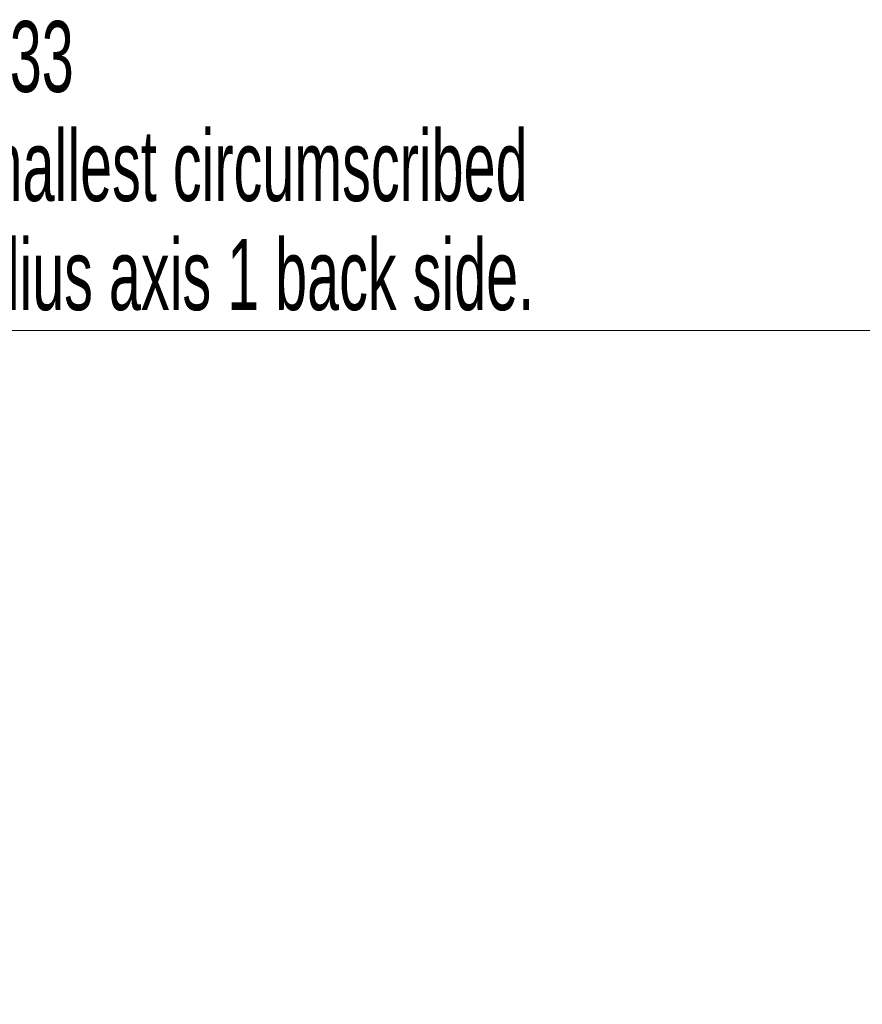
# Model space of a CAD drawing. Header units: millimetres. Extents: x 0 to 12118, y 0 to 8400.
# Tile 61 of 129: x 5319 to 6148, y 1747 to 2717. Entities that reach past the tile are written whole.
import ezdxf

# ---------------------------------------------------------------- set-up
doc = ezdxf.new("R2010")
doc.units = ezdxf.units.MM
doc.header["$LTSCALE"] = 20
doc.styles.add('SLDTEXTSTYLE0', font='TXT', dxfattribs={"width": 0.605})
doc.dimstyles.new('SLDDIMSTYLE9', dxfattribs={"dimtxt": 70, "dimasz": 70, "dimexe": 0, "dimexo": 0.0625, "dimgap": 17.5, "dimtad": 0, "dimtih": 1, "dimtoh": 1, "dimdec": 1, "dimrnd": 1e-09, "dimzin": 12, "dimdsep": 46, "dimtxsty": 'SLDTEXTSTYLE0', "dimsah": 1, "dimcen": 0, "dimadec": 0, "dimazin": 3, "dimtfac": 1, "dimtofl": 0, "dimtmove": 0, "dimatfit": 3, "dimfxl": 1, "dimfrac": 2, "dimtolj": 1, "dimtzin": 12, "dimarcsym": 0})

# ---------------------------------------------------------------- blocks, each defined once
blk = doc.blocks.new('_D_53')
at = {"color": 7, "linetype": 'Continuous', "lineweight": 0}
for p, q in [((6282.11, 2410.68), (5236.53, 2410.68)), ((6413.19, 2244.25), (6282.11, 2410.68)), ((6804.86, 1746.97), (6413.19, 2244.25))]:
    blk.add_line(p, q, dxfattribs=at)
at = {"color": 7, "linetype": 'Continuous', "lineweight": 18}
blk.add_solid([(6413.19, 2244.25), (6377.74, 2305.43), (6362.02, 2293.05)], dxfattribs=at)
at = {"color": 7, "linetype": 'Continuous', "lineweight": 18, "char_height": 70, "attachment_point": 1, "style": 'SLDTEXTSTYLE0'}
for s, insert in [('R633', (5236.53, 2715.77)), ('Smallest circumscribed', (5236.53, 2608.34)), ('radius axis 1 back side.', (5236.53, 2500.91))]:
    blk.add_mtext(s, dxfattribs=dict(at, insert=insert))

msp = doc.modelspace()

# ---------------------------------------------------------------- dimensions: what is measured, and where the dimension line sits
at = {"color": 7, "linetype": 'Continuous', "lineweight": 18}
dim = msp.add_radius_dim(center=(6804.857394, 1746.967397), mpoint=(6413.192132, 2244.24732), text='<>\\PSmallest circumscribed \\Pradius axis 1 back side.', dimstyle='SLDDIMSTYLE9', dxfattribs=at)
dim.commit()
dim.dimension.update_dxf_attribs({"geometry": '_D_53', "text_midpoint": (5744.31804, 2571.822606), "dimtype": 164})

doc.saveas('drawing.dxf')
